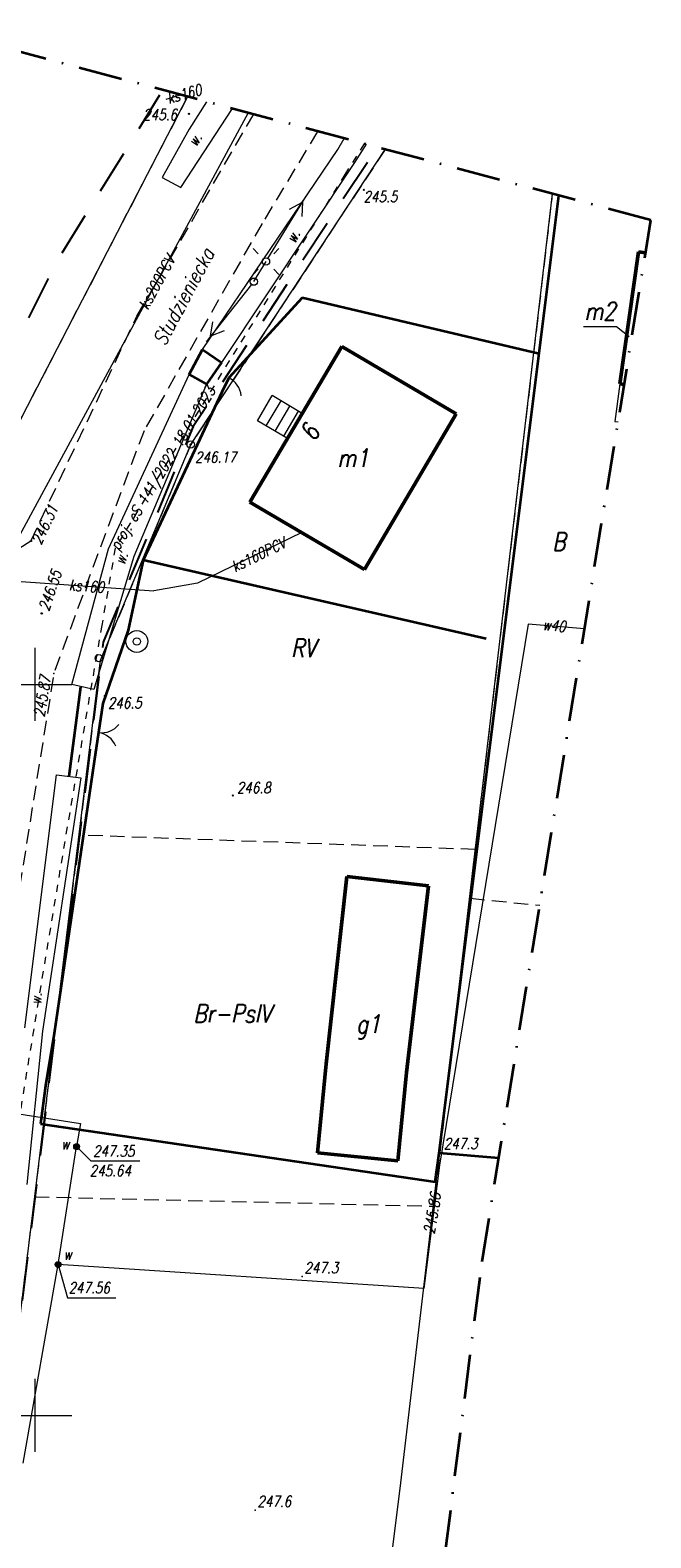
# Model space of a CAD drawing. Header units: millimetres. Extents: x 7436010 to 7436992, y 5663514 to 5666647.
# Tile 43 of 45: x 7436800 to 7436842, y 5666492 to 5666595. Entities that reach past the tile are written whole.
import ezdxf
from ezdxf.enums import TextEntityAlignment as Align

# ---------------------------------------------------------------- set-up
doc = ezdxf.new("R2010")
doc.units = ezdxf.units.MM
doc.header["$PDSIZE"] = 1
for name, pattern in [('1', [0]), ('2_EGBU_A', [0]), ('3', [1, 0.5, -0.5]), ('4', [2.5, 1.5, -1]), ('GAK', [3.5, 2, -0.75, 0, -0.75]), ('GDE', [0]), ('GUZ', [1.5, 1, -0.5]), ('KOR', [2, 1, 1]), ('KOU', [1.5, 1, -0.5]), ('UPW', [2, 1, 1])]:
    doc.linetypes.add(name, pattern=pattern)
for name, color, linetype, lineweight in [('1 OGRODZENIE', 7, 'BGT', 35), ('4 JEZDNIA MB', 7, 'KOU', 18), ('5 RÓW PRZYDROŻNY', 7, 'Continuous', 18), ('EADTD_T_0', 7, 'Continuous', 18), ('EBTPO_L_2', 7, '1', 18), ('EBTPO_L_6', 7, '1', 18), ('EDZPD_L_1', 7, 'GDE', 18), ('EDZPP_T_0', 7, 'Continuous', 18), ('EGBB_E_T_0', 7, 'Continuous', 18), ('EGBB_L_0', 7, '2_EGBU_A', 50), ('EGBB_L_1', 7, '2_EGBU_A', 50), ('EUZOU_T_0', 96, 'Continuous', 18), ('EUZOU_T_3', 7, 'Continuous', 18), ('EUZPU_L_3', 7, 'KOR', 18), ('EUZPU_L_4', 96, 'GUZ', 18), ('EUZPU_L_7', 7, 'KOR', 18), ('MPZP', 6, '4', 25), ('Nazwy ulic', 7, 'Continuous', 18), ('Podzial_sekcyjny_krzyze', 7, 'Continuous', 13), ('PunPOMIAR1', 7, 'Continuous', 18), ('RzedPOMIAR1', 7, 'Continuous', 18), ('SDRPK_L_1', 7, 'KOU', 18), ('SDRPK_L_4', 7, 'KOU', 18), ('SDRPT_L_0', 7, '1', 35), ('SIEC_ENERGETYCZNA_L_0', 1, '3', 18), ('SZOPO_L_0', 7, 'BGT', 35), ('SZOPO_T_0', 7, 'Continuous', 18), ('UEEPA_L_3', 7, '1', 18), ('UEEPA_T_2', 1, 'Continuous', 18), ('UKKOO_T_2', 34, 'Continuous', 18), ('UKKPOR_L_0', 34, '1', 18), ('UWWOA_T_0', 5, 'Continuous', 18), ('UWWOC_T_0', 5, 'Continuous', 18), ('UWWOO_T_0', 5, 'Continuous', 18), ('UWWPA_T_0', 5, 'Continuous', 18), ('UWWPA_T_3', 5, 'Continuous', 18), ('UWWPO_L_0', 5, '1', 18), ('UWWPO_L_1', 5, '1', 18), ('UŻYTKI LINIE', 96, 'GUZ', 18), ('UŻYTKI OZNACZENIE', 96, 'Continuous', 18), ('WEKTOR WODOCIĄGI wo', 5, 'Continuous', 18), ('WUKOS_T_0', 7, 'Continuous', 18), ('WUKOS_T_1', 7, 'Continuous', 18), ('ZAKRES MAPY', 1, 'GAK', 35)]:
    doc.layers.add(name, color=color, linetype=linetype, lineweight=lineweight)
doc.layers.add('_map', color=7, linetype='Continuous')
doc.styles.add('K1_ACAD', font='romans.shx', dxfattribs={"width": 0.8, "oblique": 12})
doc.linetypes.add('BGT', pattern='A,3.75,[133,ltypeshp.shx,S=0.1875,R=0,X=0,Y=0],3.75', length=7.5)

# ---------------------------------------------------------------- blocks, each defined once
blk = doc.blocks.new('GRT')
at = {"linetype": 'Continuous'}
blk.add_circle((0, 0), 0.25, dxfattribs=at)
blk = doc.blocks.new('BGBP')
at = {"linetype": 'Continuous'}
blk.add_arc((1.5, 0), 1.5, 120, 180.0005, dxfattribs=at)
blk = doc.blocks.new('BGB')
at = {"linetype": 'Continuous'}
for centre, start, end in [((-1.5, 0), 359.9995, 60), ((1.5, 0), 120, 180.0005)]:
    blk.add_arc(centre, 1.5, start, end, dxfattribs=at)
blk = doc.blocks.new('SLS')
at = {"linetype": 'Continuous'}
blk.add_circle((0, 0), 0.25, dxfattribs=at)
blk = doc.blocks.new('LAT')
at = {"linetype": 'Continuous'}
for p, q in [((-0.53035, 0.53035), (-0.8839, 0.8839)), ((0.53035, 0.53035), (0.8839, 0.8839)), ((-0.53035, -0.53035), (-0.8839, -0.8839)), ((0.53035, -0.53035), (0.8839, -0.8839))]:
    blk.add_line(p, q, dxfattribs=at)
blk = doc.blocks.new('PNN')
at = {"linetype": 'Continuous'}
for p, q in [((0.25, 0), (5.25, 0)), ((3.9, 0.5), (4.76605, 0)), ((4.76605, 0), (3.9, -0.5))]:
    blk.add_line(p, q, dxfattribs=at)
blk = doc.blocks.new('ZAS')
at = {"linetype": 'Continuous'}
for radius in [0.2, 0.175, 0.15, 0.125, 0.1, 0.075, 0.05, 0.025, 0.00715]:
    blk.add_circle((0, 0), radius, dxfattribs=at)
blk = doc.blocks.new('STD')
at = {"linetype": 'Continuous'}
for radius in [0.75, 0.25]:
    blk.add_circle((0, 0), radius, dxfattribs=at)
blk = doc.blocks.new('WSP')
at = {"linetype": 'Continuous'}
blk.add_circle((0, 0), 0.045, dxfattribs=at)
blk = doc.blocks.new('STUDZ')
at = {"layer": '1 OGRODZENIE', "flags": 128}
blk.add_lwpolyline([(7436800.37, 5666519.94), (7436827.35, 5666515.97), (7436827.62, 5666517.93)], dxfattribs=at)
at = {"layer": '4 JEZDNIA MB', "flags": 128}
blk.add_lwpolyline([(7436804.28, 5666558.93), (7436801.27, 5666550.74), (7436798.32, 5666532.34), (7436790.81, 5666476.59), (7436786.19, 5666441.13)], dxfattribs=at)
at = {"layer": 'EBTPO_L_2'}
for p, q in [((7436839.97, 5666570.56), (7436839.64, 5666567.99)), ((7436840.27, 5666570.52), (7436839.97, 5666570.56)), ((7436839.64, 5666567.99), (7436839.86, 5666567.96))]:
    blk.add_line(p, q, dxfattribs=at)
at = {"layer": 'EBTPO_L_6'}
for p, q in [((7436815.19, 5666568.04), (7436816.2, 5666569.76)), ((7436815.8, 5666567.68), (7436816.81, 5666569.4)), ((7436818.26, 5666568.54), (7436816.2, 5666569.76)), ((7436816.4, 5666567.33), (7436817.41, 5666569.04)), ((7436817, 5666566.97), (7436818.01, 5666568.69)), ((7436817.25, 5666566.83), (7436815.19, 5666568.04))]:
    blk.add_line(p, q, dxfattribs=at)
at = {"layer": 'EDZPD_L_1'}
for p, q in [((7436792.86, 5666556.27), (7436810.41, 5666590.2)), ((7436810.63, 5666566.41), (7436823.93, 5666586.6)), ((7436824.95, 5666494.99), (7436835.38, 5666583.55)), ((7436804.47, 5666551.66), (7436810.63, 5666566.41)), ((7436797.48, 5666494.85), (7436804.47, 5666551.66)), ((7436814.78, 5666414.19), (7436824.95, 5666494.99))]:
    blk.add_line(p, q, dxfattribs=at)
at = {"layer": 'EGBB_E_T_0', "flags": 128}
blk.add_lwpolyline([(7436837.48, 5666574.48), (7436839.74, 5666574.48), (7436840.62, 5666573.79)], dxfattribs=at)
at = {"layer": 'EGBB_L_0'}
for p, q in [((7436841.24, 5666579.59), (7436839.97, 5666570.56)), ((7436841.73, 5666579.53), (7436841.24, 5666579.59)), ((7436839.97, 5666570.56), (7436840.27, 5666570.52)), ((7436819.9, 5666524.05), (7436821.31, 5666536.85)), ((7436821.31, 5666536.85), (7436826.88, 5666536.23)), ((7436825.38, 5666523.45), (7436826.88, 5666536.23)), ((7436819.31, 5666517.95), (7436819.9, 5666524.05)), ((7436824.8, 5666517.42), (7436825.38, 5666523.45)), ((7436819.31, 5666517.95), (7436824.8, 5666517.42))]:
    blk.add_line(p, q, dxfattribs=at)
at = {"layer": 'EGBB_L_1'}
for p, q in [((7436814.68, 5666562.46), (7436820.96, 5666573.12)), ((7436820.96, 5666573.12), (7436828.78, 5666568.52)), ((7436822.51, 5666557.86), (7436828.78, 5666568.52)), ((7436814.68, 5666562.46), (7436822.51, 5666557.86))]:
    blk.add_line(p, q, dxfattribs=at)
at = {"layer": 'EUZPU_L_3'}
for p, q in [((7436811.44, 5666572.91), (7436820.68, 5666586.6)), ((7436821.84, 5666585.71), (7436812.74, 5666572.01)), ((7436805.02, 5666559.28), (7436810.53, 5666571.2)), ((7436811.71, 5666570.54), (7436806.75, 5666558.74)), ((7436802.5, 5666549.99), (7436805.02, 5666559.28)), ((7436806.75, 5666558.74), (7436804, 5666549.66)), ((7436804, 5666549.66), (7436802.5, 5666549.99)), ((7436799.3, 5666526.51), (7436801.46, 5666543.81)), ((7436803.12, 5666543.62), (7436800.5, 5666526.27)), ((7436801.46, 5666543.81), (7436803.12, 5666543.62)), ((7436800.5, 5666526.27), (7436799.42, 5666515.8))]:
    blk.add_line(p, q, dxfattribs=at)
at = {"layer": 'EUZPU_L_4'}
blk.add_line((7436829.73, 5666535.37), (7436834.5, 5666534.89), dxfattribs=at)
at = {"layer": 'EUZPU_L_7'}
for p, q in [((7436809.95, 5666583.99), (7436813.49, 5666589.39)), ((7436811.72, 5666589.86), (7436810.53, 5666587.99)), ((7436810.53, 5666587.99), (7436808.69, 5666584.68)), ((7436820.68, 5666586.6), (7436821.12, 5666587.35)), ((7436822.63, 5666586.95), (7436821.84, 5666585.71)), ((7436808.69, 5666584.68), (7436809.95, 5666583.99))]:
    blk.add_line(p, q, dxfattribs=at)
at = {"layer": 'Podzial_sekcyjny_krzyze', "color": 7, "lineweight": 13}
for p, q in [((7436800, 5666547.5), (7436800, 5666552.5)), ((7436797.5, 5666550), (7436802.5, 5666550)), ((7436800, 5666497.5), (7436800, 5666502.5)), ((7436797.5, 5666500), (7436802.5, 5666500))]:
    blk.add_line(p, q, dxfattribs=at)
at = {"layer": 'PunPOMIAR1'}
for p in [(7436801.27, 5666550.74), (7436818.25, 5666509.49), (7436815.03, 5666493.51)]:
    blk.add_point(p, dxfattribs=at)
at = {"layer": 'SDRPK_L_1'}
blk.add_line((7436799.71, 5666559.81), (7436797.76, 5666558.55), dxfattribs=at)
at = {"layer": 'SDRPK_L_4'}
for p, q in [((7436806.94, 5666575.18), (7436814.94, 5666589)), ((7436819.31, 5666587.83), (7436815.51, 5666581.53)), ((7436815.51, 5666581.53), (7436807.44, 5666567.35)), ((7436799.71, 5666559.81), (7436806.94, 5666575.18)), ((7436807.44, 5666567.35), (7436804.28, 5666558.93))]:
    blk.add_line(p, q, dxfattribs=at)
at = {"layer": 'SDRPT_L_0'}
for p, q in [((7436810.53, 5666571.2), (7436811.44, 5666572.91)), ((7436811.44, 5666572.91), (7436812.74, 5666572.01)), ((7436812.74, 5666572.01), (7436811.71, 5666570.54)), ((7436810.53, 5666571.2), (7436811.71, 5666570.54)), ((7436802.33, 5666543.73), (7436803.13, 5666549.84))]:
    blk.add_line(p, q, dxfattribs=at)
at = {"layer": 'SIEC_ENERGETYCZNA_L_0'}
for p, q in [((7436822.49, 5666586.98), (7436821.18, 5666584.89)), ((7436821.18, 5666584.89), (7436818.54, 5666580.64)), ((7436818.54, 5666580.64), (7436815.9, 5666576.4)), ((7436815.9, 5666576.4), (7436813.27, 5666572.14)), ((7436813.27, 5666572.14), (7436810.66, 5666567.88)), ((7436810.66, 5666567.88), (7436808.06, 5666563.61)), ((7436808.06, 5666563.61), (7436805.47, 5666559.33)), ((7436805.47, 5666559.33), (7436804.55, 5666554.04)), ((7436804.55, 5666554.04), (7436803.7, 5666549.12)), ((7436803.7, 5666549.12), (7436802.86, 5666544.19)), ((7436802.86, 5666544.19), (7436802.02, 5666539.26)), ((7436802.02, 5666539.26), (7436801.2, 5666534.33)), ((7436801.2, 5666534.33), (7436800.38, 5666529.39)), ((7436800.38, 5666529.39), (7436798.77, 5666519.52))]:
    blk.add_line(p, q, dxfattribs=at)
at = {"layer": 'SZOPO_L_0'}
for p, q in [((7436827.62, 5666517.93), (7436835.81, 5666583.43)), ((7436818.26, 5666576.45), (7436813.23, 5666570.98)), ((7436834.45, 5666572.61), (7436818.26, 5666576.45)), ((7436813.23, 5666570.98), (7436812.75, 5666569.98)), ((7436812.75, 5666569.98), (7436807.37, 5666558.51)), ((7436807.37, 5666558.51), (7436806.36, 5666553.7)), ((7436830.84, 5666553.12), (7436807.37, 5666558.51)), ((7436806.36, 5666553.7), (7436804.62, 5666548.7)), ((7436804.62, 5666548.7), (7436804.04, 5666544.72)), ((7436804.04, 5666544.72), (7436801.29, 5666526.11)), ((7436801.29, 5666526.11), (7436800.7, 5666522.54)), ((7436800.7, 5666522.54), (7436800.37, 5666519.94)), ((7436831.69, 5666517.6), (7436827.62, 5666517.93))]:
    blk.add_line(p, q, dxfattribs=at)
at = {"layer": 'UEEPA_L_3'}
blk.add_line((7436814.95, 5666577.55), (7436815.78, 5666578.93), dxfattribs=at)
at = {"layer": 'UKKPOR_L_0'}
for p, q in [((7436808.95, 5666590.03), (7436809.93, 5666590.34)), ((7436814.56, 5666589.1), (7436797.28, 5666557.17)), ((7436818.24, 5666560.39), (7436811.1, 5666556.93)), ((7436797.28, 5666557.17), (7436808.12, 5666556.4)), ((7436811.1, 5666556.93), (7436808.12, 5666556.4))]:
    blk.add_line(p, q, dxfattribs=at)
at = {"layer": 'UWWOA_T_0'}
for p, q in [((7436802.83, 5666518.38), (7436803.8, 5666517.41)), ((7436803.8, 5666517.41), (7436807.16, 5666517.41))]:
    blk.add_line(p, q, dxfattribs=at)
at = {"layer": 'UWWOC_T_0'}
for p, q in [((7436801.56, 5666510.32), (7436802.2, 5666508.05)), ((7436802.2, 5666508.05), (7436805.52, 5666508.05))]:
    blk.add_line(p, q, dxfattribs=at)
at = {"layer": 'UWWPO_L_0'}
for p, q in [((7436833.71, 5666554.13), (7436827.64, 5666517.11)), ((7436837.56, 5666553.8), (7436833.71, 5666554.13)), ((7436827.64, 5666517.11), (7436826.57, 5666508.68)), ((7436826.57, 5666508.68), (7436801.56, 5666510.32))]:
    blk.add_line(p, q, dxfattribs=at)
at = {"layer": 'UŻYTKI LINIE', "flags": 128}
for points in [[(7436810.41, 5666590.2), (7436792.86, 5666556.27), (7436787.56, 5666556.15), (7436789.24, 5666595.85)], [(7436823.93, 5666586.6), (7436810.63, 5666566.41), (7436804.47, 5666551.66), (7436797.48, 5666494.85), (7436787.52, 5666415.51)], [(7436829.71, 5666535.37), (7436830.1, 5666538.71), (7436835.38, 5666583.55)], [(7436830.1, 5666538.71), (7436803, 5666539.69)], [(7436829.71, 5666535.37), (7436827.23, 5666514.31)], [(7436799.95, 5666514.95), (7436827.23, 5666514.31)]]:
    blk.add_lwpolyline(points, dxfattribs=at)
at = {"layer": 'WEKTOR WODOCIĄGI wo'}
for p, q in [((7436786.96, 5666522.52), (7436803.09, 5666519.96)), ((7436803.09, 5666519.96), (7436802.83, 5666518.38)), ((7436801.56, 5666510.33), (7436802.83, 5666518.38)), ((7436799.18, 5666496.73), (7436801.56, 5666510.33))]:
    blk.add_line(p, q, dxfattribs=at)
at = {"layer": 'ZAKRES MAPY', "ltscale": 1.5}
blk.add_lwpolyline([(7436499.64, 5664770.19), (7436618.18, 5665205.39), (7436683.21, 5665437.78), (7436699.29, 5665515.69), (7436766.55, 5666002.2), (7436830.55, 5666510.53), (7436842.09, 5666581.76), (7436785.51, 5666596.85), (7436785.51, 5666596.85), (7436586.58, 5666594.14), (7436584.94, 5666524.7), (7436750.08, 5666529.35), (7436745.08, 5666424.3), (7436720.95, 5666302.3), (7436720.95, 5666302.3), (7436688.83, 5666001.55), (7436443.21, 5666009.35), (7436440.09, 5665956.61), (7436694.21, 5665946.11), (7436662.94, 5665733.97), (7436630.66, 5665497.39), (7436531.49, 5665129.94)], dxfattribs=at)
at = {"layer": 'EDZPP_T_0'}
for p in [(7436810.63, 5666566.41), (7436804.36, 5666551.8)]:
    blk.add_blockref('GRT', p, dxfattribs=at)
at = {"layer": 'SZOPO_T_0'}
for name, p, rotation in [('BGBP', (7436813.23, 5666570.98), 244.358996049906), ('BGB', (7436804.33, 5666546.71), 261.7087352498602)]:
    blk.add_blockref(name, p, dxfattribs=dict(at, rotation=rotation))
at = {"layer": 'UEEPA_T_2'}
for name, p, rotation in [('PNN', (7436815.78, 5666578.93), 58.56957244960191), ('LAT', (7436815.78, 5666578.93), 0.06345609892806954), ('SLS', (7436815.78, 5666578.93), 0.06345609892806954), ('PNN', (7436814.95, 5666577.55), 231.6599668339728), ('SLS', (7436814.95, 5666577.55), 0.06345609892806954), ('SLS', (7436814.95, 5666577.55), 0.06345609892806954)]:
    blk.add_blockref(name, p, dxfattribs=dict(at, rotation=rotation))
at = {"layer": 'UWWPA_T_0'}
for p, rotation in [((7436802.83, 5666518.38), 270.054843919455), ((7436801.56, 5666510.32), 85.45030101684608)]:
    blk.add_blockref('ZAS', p, dxfattribs=dict(at, rotation=rotation))
at = {"layer": 'UWWPA_T_3', "rotation": 0.06348341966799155}
blk.add_blockref('STD', (7436806.95, 5666552.94), dxfattribs=at)
at = {"layer": 'WUKOS_T_0'}
for p, rotation in [((7436810.52, 5666589.03), 0.06299164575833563), ((7436822.47, 5666583.83), 0.06345609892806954), ((7436800.45, 5666554.86), 0.06290968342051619), ((7436804.78, 5666549.21), 0.06331949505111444), ((7436813.51, 5666542.4), 0.06394787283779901)]:
    blk.add_blockref('WSP', p, dxfattribs=dict(at, rotation=rotation))
for p in [(7436810.63, 5666566.41), (7436799.71, 5666559.81), (7436827.62, 5666517.93)]:
    blk.add_blockref('WSP', p, dxfattribs=at)
at = {"layer": '5 RÓW PRZYDROŻNY', "style": 'K1_ACAD', "oblique": 12, "width": 0.8}
blk.add_text('w.', height=0.75, rotation=86.154, dxfattribs=at).set_placement((7436800.42, 5666528.49), align=Align.CENTER)
at = {"layer": 'EADTD_T_0', "style": 'K1_ACAD', "oblique": 12, "width": 0.8}
blk.add_text('9', height=1.25, rotation=239.5018, dxfattribs=at).set_placement((7436818.36, 5666567.77), align=Align.CENTER)
at = {"layer": 'EGBB_E_T_0', "style": 'K1_ACAD', "oblique": 12, "width": 0.8}
for s, p in [('m2', (7436838.62, 5666575.53)), ('m1', (7436821.73, 5666565.49)), ('g1', (7436822.77, 5666526.56))]:
    blk.add_text(s, height=1.25, dxfattribs=at).set_placement(p, align=Align.MIDDLE)
at = {"layer": 'EUZOU_T_0', "style": 'K1_ACAD', "oblique": 12, "width": 0.8}
blk.add_text('B', height=1.25, rotation=0.0631, dxfattribs=at).set_placement((7436835.8, 5666559.76), align=Align.MIDDLE)
at = {"layer": 'EUZOU_T_3', "style": 'K1_ACAD', "oblique": 12, "width": 0.8}
blk.add_text('w.', height=0.75, rotation=57.9081, dxfattribs=at).set_placement((7436811.01, 5666586.73))
for rotation, p in [(61.4486, (7436817.62, 5666580.66)), (69.2939, (7436805.87, 5666558.65))]:
    blk.add_text('w.', height=0.75, rotation=rotation, dxfattribs=at).set_placement(p, align=Align.MIDDLE)
at = {"layer": 'Nazwy ulic', "style": 'K1_ACAD', "oblique": 12, "width": 0.8}
blk.add_text('Studzieniecka', height=1, rotation=61.8926, dxfattribs=at).set_placement((7436810.12, 5666576.54), align=Align.MIDDLE)
at = {"layer": 'RzedPOMIAR1', "style": 'K1_ACAD', "oblique": 12, "width": 0.8}
blk.add_text('245.87', height=0.75, rotation=80.8915, dxfattribs=at).set_placement((7436800.63, 5666547.73))
for s, p in [('247.3', (7436818.41, 5666509.72)), ('247.6', (7436815.19, 5666493.74))]:
    blk.add_text(s, height=0.75, dxfattribs=at).set_placement(p)
at = {"layer": 'SIEC_ENERGETYCZNA_L_0', "style": 'K1_ACAD', "oblique": 12, "width": 0.8}
blk.add_text('proj. eS 141/2022 18.01.2023', height=0.75, rotation=58.7302, dxfattribs=at).set_placement((7436805.7, 5666559.12))
at = {"layer": 'UKKOO_T_2', "style": 'K1_ACAD', "oblique": 12, "width": 0.8}
blk.add_text('ks160', height=0.75, rotation=15.55, dxfattribs=at).set_placement((7436811.46, 5666590.35), align=Align.RIGHT)
for s, rotation, p in [('ks200PCV', 61.51, (7436808.64, 5666577.32)), ('ks160PCV', 26.1616, (7436815.43, 5666558.54))]:
    blk.add_text(s, height=0.75, rotation=rotation, dxfattribs=at).set_placement(p, align=Align.CENTER)
blk.add_text('ks160', height=0.75, rotation=355.99, dxfattribs=at).set_placement((7436802.28, 5666556.43))
at = {"layer": 'UWWOA_T_0', "style": 'K1_ACAD', "oblique": 12, "width": 0.8}
for p in [(7436801.78, 5666518.18), (7436801.94, 5666510.64)]:
    blk.add_text('w', height=0.75, dxfattribs=at).set_placement(p)
for s, p in [('247.35', (7436803.96, 5666518.45)), ('245.64', (7436803.72, 5666517.11))]:
    blk.add_text(s, height=0.75, dxfattribs=at).set_placement(p, align=Align.TOP_LEFT)
at = {"layer": 'UWWOC_T_0', "style": 'K1_ACAD', "oblique": 12, "width": 0.8}
for s, rotation, p in [('245.86', 80.5184, (7436827.29, 5666512.36)), ('247.56', 0.0626, (7436802.28, 5666508.35))]:
    blk.add_text(s, height=0.75, rotation=rotation, dxfattribs=at).set_placement(p)
at = {"layer": 'UWWOO_T_0', "style": 'K1_ACAD', "oblique": 12, "width": 0.8}
blk.add_text('w40', height=0.75, rotation=355.0627, dxfattribs=at).set_placement((7436834.66, 5666553.72))
at = {"layer": 'UŻYTKI OZNACZENIE', "style": 'K1_ACAD', "oblique": 12, "width": 0.8}
for s, p in [('RV', (7436818.33, 5666552.49)), ('Br-PsIV', (7436813.47, 5666527.49))]:
    blk.add_text(s, height=1.25, dxfattribs=at).set_placement(p, align=Align.MIDDLE)
at = {"layer": 'WUKOS_T_1', "style": 'K1_ACAD', "oblique": 12, "width": 0.8}
blk.add_text('245.6', height=0.75, rotation=0.063, dxfattribs=at).set_placement((7436809.7, 5666588.98), align=Align.MIDDLE_RIGHT)
for s, rotation, p in [('245.5', 0.0635, (7436822.45, 5666583.74)), ('246.31', 64.818, (7436799.71, 5666559.81))]:
    blk.add_text(s, height=0.75, rotation=rotation, dxfattribs=at).set_placement(p, align=Align.TOP_LEFT)
for s, p in [('246.17', (7436810.93, 5666565.92)), ('247.3', (7436827.94, 5666518.96))]:
    blk.add_text(s, height=0.75, dxfattribs=at).set_placement(p, align=Align.TOP_LEFT)
blk.add_text('246.55', height=0.75, rotation=71.3587, dxfattribs=at).set_placement((7436800.57, 5666555.09), align=Align.MIDDLE_LEFT)
for s, rotation, p in [('246.5', 0.0633, (7436804.97, 5666548.36)), ('246.8', 0.0639, (7436813.79, 5666542.56))]:
    blk.add_text(s, height=0.75, rotation=rotation, dxfattribs=at).set_placement(p)
blk = doc.blocks.new('MPZP')
at = {"layer": 'MPZP', "ltscale": 2, "flags": 128}
for points in [[(7436627.7, 5666555.05), (7436681.46, 5666555.68), (7436734.91, 5666556.64), (7436764.39, 5666557.35), (7436786.04, 5666557.75), (7436794.75, 5666563.86), (7436798.34, 5666571.74), (7436801.33, 5666577.75), (7436808.35, 5666589.08)], [(7436822.53, 5666584.47), (7436810.63, 5666566.41), (7436804.47, 5666551.66), (7436797.48, 5666494.85), (7436787.52, 5666415.51), (7436785.48, 5666400.66)]]:
    blk.add_lwpolyline(points, dxfattribs=at)

msp = doc.modelspace()

# ---------------------------------------------------------------- linework, layer by layer
at = {"layer": 'UWWPO_L_1', "linetype": 'UPW'}
for p, q in [((7436786.96, 5666522.52), (7436803.09, 5666519.96)), ((7436803.09, 5666519.96), (7436802.83, 5666518.38))]:
    msp.add_line(p, q, dxfattribs=at)
at = {"layer": 'UWWPO_L_1', "linetype": '1'}
for p, q in [((7436801.56, 5666510.33), (7436802.83, 5666518.38)), ((7436799.18, 5666496.73), (7436801.56, 5666510.33))]:
    msp.add_line(p, q, dxfattribs=at)

# ---------------------------------------------------------------- block references
at = {"layer": '_map'}
msp.add_blockref('STUDZ', (0, 0), dxfattribs=at)
at = {"layer": 'MPZP'}
msp.add_blockref('MPZP', (0.18, 1.24), dxfattribs=at)

doc.saveas('drawing.dxf')
